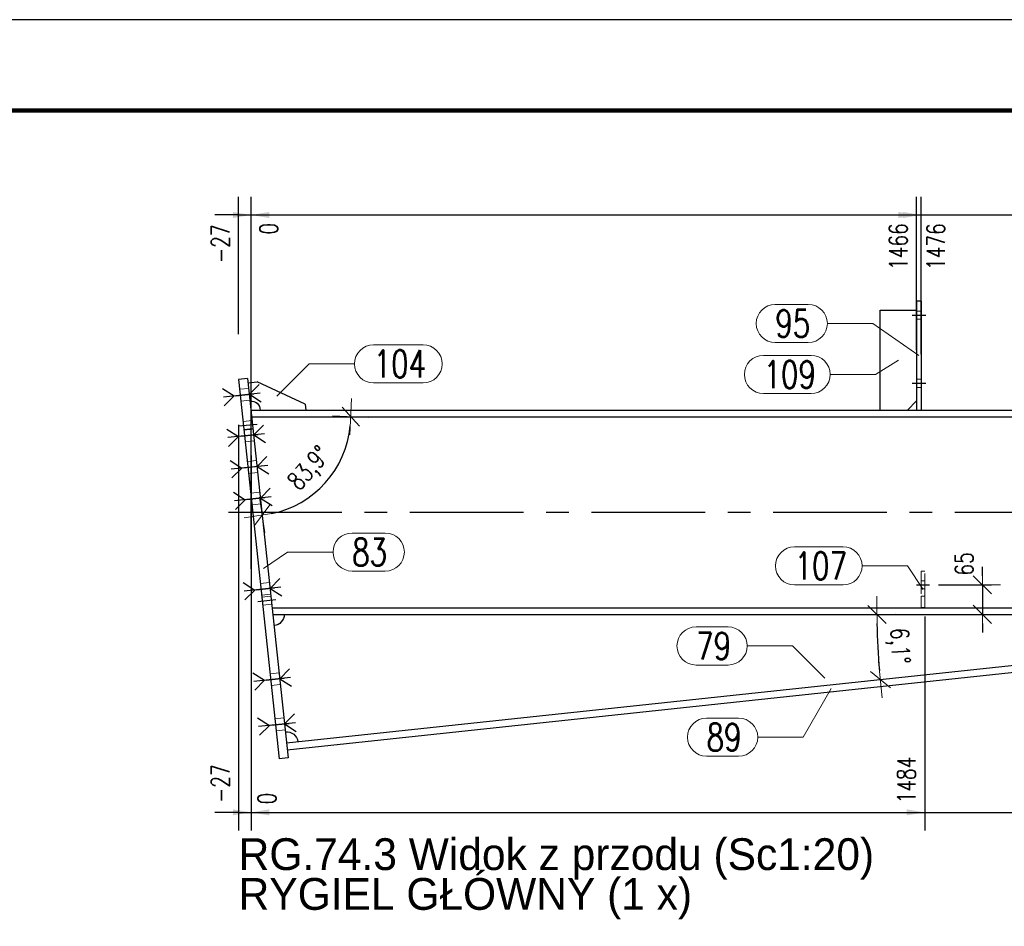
# Model space of a CAD drawing. Header units: millimetres. Extents: x 3536 to 4290, y 11030 to 11491.
# Tile 87 of 102: x 3786 to 3895, y 11362 to 11462. Entities that reach past the tile are written whole.
import ezdxf

# ---------------------------------------------------------------- set-up
doc = ezdxf.new("R2010")
doc.units = ezdxf.units.MM
doc.header["$LTSCALE"] = 10
doc.linetypes.add('HIDDEN', pattern=[0.375, 0.25, -0.125])
doc.linetypes.add('MITTE', pattern=[2, 1.25, -0.25, 0.25, -0.25])
doc.layers.get('Defpoints').update_dxf_attribs({"color": 1})
doc.layers.add('_FORMATKA', color=8, linetype='Continuous', plot=False)
for name, color, linetype, lineweight in [('_RAMKA', 7, 'Continuous', 35), ('PS_DIM', 4, 'Continuous', 13), ('PS_Hidden', 2, 'HIDDEN', 9), ('PS_Pos', 1, 'Continuous', 15), ('PS_SOLID', 7, 'Continuous', 30)]:
    doc.layers.add(name, color=color, linetype=linetype, lineweight=lineweight)
for name, color, linetype in [('PS_BOLT', 4, 'Continuous'), ('PS_MID', 5, 'MITTE'), ('PS_SHAPE', 3, 'Continuous')]:
    doc.layers.add(name, color=color, linetype=linetype)
doc.styles.add('simplex', font='simplex.shx', dxfattribs={"width": 0.75})
doc.dimstyles.new('1_20_GŁ_DS1-LS20', dxfattribs={"dimtxt": 2, "dimasz": 2, "dimexe": 2, "dimexo": 5, "dimgap": 1, "dimtad": 1, "dimjust": 4, "dimdec": 0, "dimlfac": 20, "dimtxsty": 'simplex', "dimblk1": 'NONE', "dimsah": 1, "dimcen": 2, "dimclrd": 256, "dimclre": 256, "dimclrt": 4, "dimadec": 1, "dimazin": 0, "dimtfac": 1, "dimtdec": 0, "dimtmove": 2, "dimatfit": 3, "dimfxl": 1, "dimarcsym": 0})
doc.dimstyles.new('1_20_PRZ', dxfattribs={"dimtxt": 2, "dimasz": 1, "dimexe": 2, "dimexo": 5, "dimgap": 1, "dimtad": 1, "dimdec": 0, "dimlfac": 20, "dimtxsty": 'simplex', "dimblk": 'dimznak', "dimcen": 2, "dimse1": 1, "dimse2": 1, "dimclrd": 256, "dimclrt": 4, "dimadec": 1, "dimazin": 0, "dimtfac": 1, "dimtdec": 0, "dimtix": 1, "dimtmove": 2, "dimatfit": 3, "dimldrblk": 'dim-grot', "dimfxl": 1, "dimarcsym": 0})
doc.dimstyles.new('1_20_SC', dxfattribs={"dimtxt": 2, "dimasz": 1, "dimexe": 1, "dimexo": 1, "dimgap": 1, "dimtad": 1, "dimdec": 0, "dimlfac": 20, "dimtxsty": 'simplex', "dimblk": 'dimznak', "dimcen": 2, "dimclrd": 256, "dimclre": 256, "dimclrt": 4, "dimadec": 1, "dimazin": 0, "dimtfac": 1, "dimtdec": 0, "dimtix": 1, "dimtmove": 2, "dimatfit": 3, "dimldrblk": 'dim-grot', "dimfxl": 1, "dimarcsym": 0})

# ---------------------------------------------------------------- blocks, each defined once
blk = doc.blocks.new('dimznak')
at = {"color": 0}
for points in [[(0, 2), (0, -2)], [(-2, 0), (2, 0)]]:
    blk.add_lwpolyline(points, dxfattribs=at)
at = {"color": 2}
blk.add_lwpolyline([(1, 1), (-1, -1)], dxfattribs=at)
blk = doc.blocks.new('*D16')
at = {"layer": 'Defpoints', "color": 0, "transparency": 16777216}
for p in [(3814.11, 11396.67), (3945.62, 11396.67), (3935.44, 11395.29), (3880.67, 11394.27), (3815.62, 11382.5)]:
    blk.add_point(p, dxfattribs=at)
at = {"layer": 'PS_DIM', "lineweight": -2, "transparency": 16777216}
blk.add_arc((3948.38, 11396.67), 67.76, 180.8456, 185.2464, dxfattribs=at)
for p, rotation in [((3880.63, 11396.67), 90.42281369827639), ((3881.01, 11389.48), 275.6691890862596)]:
    blk.add_blockref('dimznak', p, dxfattribs=dict(at, rotation=rotation))
at = {"layer": 'PS_DIM', "color": 4, "transparency": 16777216, "insert": (3882.91, 11393.19), "char_height": 2, "attachment_point": 5, "rotation": 273.046, "style": 'simplex'}
blk.add_mtext('6,1°', dxfattribs=at)
blk = doc.blocks.new('dim-grot')
blk.add_hatch(color=256).paths.add_polyline_path([(0, 0), (-2, 0.5), (-2, -0.5)])
blk.add_lwpolyline([(0, 0), (-2, 0.5), (-2, -0.5), (0, 0)])
blk = doc.blocks.new('*D17')
at = {"layer": 'Defpoints', "color": 0, "transparency": 16777216}
for p in [(3811.33, 11422.65), (3811.78, 11418.44), (3945.62, 11418.44), (3817.89, 11409.41), (3815.79, 11380.89)]:
    blk.add_point(p, dxfattribs=at)
at = {"layer": 'PS_DIM', "lineweight": -2, "transparency": 16777216}
blk.add_arc((3811.78, 11418.44), 10.89, 281.3529, 354.7391, dxfattribs=at)
for p, rotation in [((3822.68, 11418.44), 87.36953227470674), ((3812.94, 11407.61), 188.722470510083)]:
    blk.add_blockref('dimznak', p, dxfattribs=dict(at, rotation=rotation))
at = {"layer": 'PS_DIM', "color": 4, "transparency": 16777216, "insert": (3818.26, 11412.62), "char_height": 2, "attachment_point": 5, "rotation": 48.046, "style": 'simplex'}
blk.add_mtext('83,9°', dxfattribs=at)
blk = doc.blocks.new('*D30')
at = {"layer": 'Defpoints', "color": 0, "transparency": 16777216}
for p in [(3886.4, 11399.92), (3886.4, 11396.67), (3892.24, 11396.67)]:
    blk.add_point(p, dxfattribs=at)
at = {"layer": 'PS_DIM', "lineweight": -2, "transparency": 16777216}
for p, q in [((3892.24, 11400.92), (3892.24, 11401.92)), ((3887.4, 11399.92), (3893.24, 11399.92)), ((3892.24, 11399.92), (3892.24, 11396.67)), ((3887.4, 11396.67), (3893.24, 11396.67)), ((3892.24, 11395.67), (3892.24, 11394.67))]:
    blk.add_line(p, q, dxfattribs=at)
for p, rotation in [((3892.24, 11399.92), 270), ((3892.24, 11396.67), 90)]:
    blk.add_blockref('dimznak', p, dxfattribs=dict(at, rotation=rotation))
at = {"layer": 'PS_DIM', "color": 4, "transparency": 16777216, "insert": (3890.24, 11402.22), "char_height": 2, "attachment_point": 5, "rotation": 90, "style": 'simplex'}
blk.add_mtext('65', dxfattribs=at)
blk = doc.blocks.new('*D102')
at = {"layer": 'Defpoints', "color": 0, "transparency": 16777216}
for p in [(3811.71, 11440.65), (3810.34, 11422.54), (3811.71, 11396.67)]:
    blk.add_point(p, dxfattribs=at)
at = {"layer": 'PS_DIM', "lineweight": -2, "transparency": 16777216}
for p, q in [((3810.34, 11427.54), (3810.34, 11442.65)), ((3811.71, 11401.67), (3811.71, 11442.65)), ((3810.34, 11440.65), (3808.34, 11440.65)), ((3810.34, 11440.65), (3811.71, 11440.65)), ((3813.71, 11440.65), (3815.71, 11440.65))]:
    blk.add_line(p, q, dxfattribs=at)
at = {"layer": 'PS_DIM', "transparency": 16777216}
blk.add_solid([(3813.71, 11440.98), (3813.71, 11440.31), (3811.71, 11440.65)], dxfattribs=at)
at = {"layer": 'PS_DIM', "color": 4, "transparency": 16777216, "insert": (3808.32, 11437.48), "char_height": 2, "attachment_point": 5, "rotation": 90, "style": 'simplex'}
blk.add_mtext('-27', dxfattribs=at)
blk = doc.blocks.new('_None')
blk = doc.blocks.new('*D103')
at = {"layer": 'Defpoints', "color": 0, "transparency": 16777216}
for p in [(3811.71, 11440.65), (3811.71, 11419.17), (3811.71, 11396.67)]:
    blk.add_point(p, dxfattribs=at)
at = {"layer": 'PS_DIM', "lineweight": -2, "transparency": 16777216}
for p, q in [((3811.71, 11424.17), (3811.71, 11442.65)), ((3811.71, 11401.67), (3811.71, 11442.65)), ((3809.71, 11440.65), (3807.71, 11440.65)), ((3811.71, 11440.65), (3813.71, 11440.65))]:
    blk.add_line(p, q, dxfattribs=at)
at = {"layer": 'PS_DIM', "transparency": 16777216}
blk.add_solid([(3809.71, 11440.98), (3809.71, 11440.31), (3811.71, 11440.65)], dxfattribs=at)
at = {"layer": 'PS_DIM', "color": 4, "transparency": 16777216, "insert": (3813.66, 11439.13), "char_height": 2, "attachment_point": 5, "rotation": 90, "style": 'simplex'}
blk.add_mtext('0', dxfattribs=at)
blk = doc.blocks.new('*D104')
at = {"layer": 'Defpoints', "color": 0, "transparency": 16777216}
for p in [(3885, 11440.65), (3885, 11420.77), (3811.71, 11396.67)]:
    blk.add_point(p, dxfattribs=at)
at = {"layer": 'PS_DIM', "lineweight": -2, "transparency": 16777216}
for p, q in [((3811.71, 11401.67), (3811.71, 11442.65)), ((3885, 11425.77), (3885, 11442.65)), ((3811.71, 11440.65), (3883, 11440.65))]:
    blk.add_line(p, q, dxfattribs=at)
at = {"layer": 'PS_DIM', "transparency": 16777216}
blk.add_solid([(3883, 11440.98), (3883, 11440.31), (3885, 11440.65)], dxfattribs=at)
at = {"layer": 'PS_DIM', "color": 4, "transparency": 16777216, "insert": (3882.98, 11437.16), "char_height": 2, "attachment_point": 5, "rotation": 90, "style": 'simplex'}
blk.add_mtext('1466', dxfattribs=at)
blk = doc.blocks.new('*D105')
at = {"layer": 'Defpoints', "color": 0, "transparency": 16777216}
for p in [(3885.5, 11440.65), (3885.5, 11420.32), (3811.71, 11396.67)]:
    blk.add_point(p, dxfattribs=at)
at = {"layer": 'PS_DIM', "lineweight": -2, "transparency": 16777216}
for p, q in [((3811.71, 11401.67), (3811.71, 11442.65)), ((3885.5, 11425.32), (3885.5, 11442.65)), ((3811.71, 11440.65), (3883.5, 11440.65))]:
    blk.add_line(p, q, dxfattribs=at)
at = {"layer": 'PS_DIM', "transparency": 16777216}
blk.add_solid([(3883.5, 11440.98), (3883.5, 11440.31), (3885.5, 11440.65)], dxfattribs=at)
at = {"layer": 'PS_DIM', "color": 4, "transparency": 16777216, "insert": (3887.12, 11437.16), "char_height": 2, "attachment_point": 5, "rotation": 90, "style": 'simplex'}
blk.add_mtext('1476', dxfattribs=at)
blk = doc.blocks.new('*D106')
at = {"layer": 'Defpoints', "color": 0, "transparency": 16777216}
for p in [(3936.27, 11440.65), (3936.27, 11414.42), (3811.71, 11396.67)]:
    blk.add_point(p, dxfattribs=at)
at = {"layer": 'PS_DIM', "lineweight": -2, "transparency": 16777216}
for p, q in [((3811.71, 11401.67), (3811.71, 11442.65)), ((3936.27, 11419.42), (3936.27, 11442.65)), ((3811.71, 11440.65), (3934.27, 11440.65))]:
    blk.add_line(p, q, dxfattribs=at)
at = {"layer": 'PS_DIM', "transparency": 16777216}
blk.add_solid([(3934.27, 11440.98), (3934.27, 11440.31), (3936.27, 11440.65)], dxfattribs=at)
at = {"layer": 'PS_DIM', "color": 4, "transparency": 16777216, "insert": (3934.25, 11437.31), "char_height": 2, "attachment_point": 5, "rotation": 90, "style": 'simplex'}
blk.add_mtext('2491', dxfattribs=at)
blk = doc.blocks.new('*D107')
at = {"layer": 'Defpoints', "color": 0, "transparency": 16777216}
for p in [(3959.87, 11440.65), (3959.87, 11421.08), (3811.71, 11396.67)]:
    blk.add_point(p, dxfattribs=at)
at = {"layer": 'PS_DIM', "lineweight": -2, "transparency": 16777216}
for p, q in [((3811.71, 11401.67), (3811.71, 11442.65)), ((3959.87, 11426.08), (3959.87, 11442.65)), ((3811.71, 11440.65), (3957.87, 11440.65))]:
    blk.add_line(p, q, dxfattribs=at)
at = {"layer": 'PS_DIM', "transparency": 16777216}
blk.add_solid([(3957.87, 11440.98), (3957.87, 11440.31), (3959.87, 11440.65)], dxfattribs=at)
at = {"layer": 'PS_DIM', "color": 4, "transparency": 16777216, "insert": (3957.85, 11437.02), "char_height": 2, "attachment_point": 5, "rotation": 90, "style": 'simplex'}
blk.add_mtext('3766', dxfattribs=at)
blk = doc.blocks.new('*D108')
at = {"layer": 'Defpoints', "color": 0, "transparency": 16777216}
for p in [(3960.37, 11440.65), (3960.37, 11420.8), (3811.71, 11396.67)]:
    blk.add_point(p, dxfattribs=at)
at = {"layer": 'PS_DIM', "lineweight": -2, "transparency": 16777216}
for p, q in [((3811.71, 11401.67), (3811.71, 11442.65)), ((3960.37, 11425.8), (3960.37, 11442.65)), ((3811.71, 11440.65), (3958.37, 11440.65))]:
    blk.add_line(p, q, dxfattribs=at)
at = {"layer": 'PS_DIM', "transparency": 16777216}
blk.add_solid([(3958.37, 11440.98), (3958.37, 11440.31), (3960.37, 11440.65)], dxfattribs=at)
at = {"layer": 'PS_DIM', "color": 4, "transparency": 16777216, "insert": (3962.51, 11437.02), "char_height": 2, "attachment_point": 5, "rotation": 90, "style": 'simplex'}
blk.add_mtext('3776', dxfattribs=at)
blk = doc.blocks.new('*D109')
at = {"layer": 'Defpoints', "color": 0, "transparency": 16777216}
for p in [(3986.37, 11440.65), (3986.37, 11411.2), (3811.71, 11396.67)]:
    blk.add_point(p, dxfattribs=at)
at = {"layer": 'PS_DIM', "lineweight": -2, "transparency": 16777216}
for p, q in [((3811.71, 11401.67), (3811.71, 11442.65)), ((3986.37, 11416.2), (3986.37, 11442.65)), ((3811.71, 11440.65), (3984.37, 11440.65))]:
    blk.add_line(p, q, dxfattribs=at)
at = {"layer": 'PS_DIM', "transparency": 16777216}
blk.add_solid([(3984.37, 11440.98), (3984.37, 11440.31), (3986.37, 11440.65)], dxfattribs=at)
at = {"layer": 'PS_DIM', "color": 4, "transparency": 16777216, "insert": (3984.35, 11436.98), "char_height": 2, "attachment_point": 5, "rotation": 90, "style": 'simplex'}
blk.add_mtext('4975', dxfattribs=at)
blk = doc.blocks.new('*D110')
at = {"layer": 'Defpoints', "color": 0, "transparency": 16777216}
for p in [(3987.37, 11440.65), (3987.37, 11411.2), (3811.71, 11396.67)]:
    blk.add_point(p, dxfattribs=at)
at = {"layer": 'PS_DIM', "lineweight": -2, "transparency": 16777216}
for p, q in [((3811.71, 11401.67), (3811.71, 11442.65)), ((3987.37, 11416.2), (3987.37, 11442.65)), ((3811.71, 11440.65), (3985.37, 11440.65))]:
    blk.add_line(p, q, dxfattribs=at)
at = {"layer": 'PS_DIM', "transparency": 16777216}
blk.add_solid([(3985.37, 11440.98), (3985.37, 11440.31), (3987.37, 11440.65)], dxfattribs=at)
at = {"layer": 'PS_DIM', "color": 4, "transparency": 16777216, "insert": (3989.4, 11436.98), "char_height": 2, "attachment_point": 5, "rotation": 90, "style": 'simplex'}
blk.add_mtext('4995', dxfattribs=at)
blk = doc.blocks.new('*D111')
at = {"layer": 'Defpoints', "color": 0, "transparency": 16777216}
for p in [(3810.34, 11422.54), (3811.71, 11396.67), (3811.71, 11374.87)]:
    blk.add_point(p, dxfattribs=at)
at = {"layer": 'PS_DIM', "lineweight": -2, "transparency": 16777216}
for p, q in [((3810.34, 11417.54), (3810.34, 11372.87)), ((3811.71, 11391.67), (3811.71, 11372.87)), ((3810.34, 11374.87), (3808.34, 11374.87)), ((3810.34, 11374.87), (3811.71, 11374.87)), ((3813.71, 11374.87), (3815.71, 11374.87))]:
    blk.add_line(p, q, dxfattribs=at)
at = {"layer": 'PS_DIM', "transparency": 16777216}
blk.add_solid([(3813.71, 11375.2), (3813.71, 11374.54), (3811.71, 11374.87)], dxfattribs=at)
at = {"layer": 'PS_DIM', "color": 4, "transparency": 16777216, "insert": (3808.32, 11378.03), "char_height": 2, "attachment_point": 5, "rotation": 90, "style": 'simplex'}
blk.add_mtext('-27', dxfattribs=at)
blk = doc.blocks.new('*D112')
at = {"layer": 'Defpoints', "color": 0, "transparency": 16777216}
for p in [(3811.71, 11419.17), (3811.71, 11396.67), (3811.71, 11374.87)]:
    blk.add_point(p, dxfattribs=at)
at = {"layer": 'PS_DIM', "lineweight": -2, "transparency": 16777216}
for p, q in [((3811.71, 11414.17), (3811.71, 11372.87)), ((3811.71, 11391.67), (3811.71, 11372.87)), ((3809.71, 11374.87), (3807.71, 11374.87)), ((3811.71, 11374.87), (3813.71, 11374.87))]:
    blk.add_line(p, q, dxfattribs=at)
at = {"layer": 'PS_DIM', "transparency": 16777216}
blk.add_solid([(3809.71, 11375.2), (3809.71, 11374.54), (3811.71, 11374.87)], dxfattribs=at)
at = {"layer": 'PS_DIM', "color": 4, "transparency": 16777216, "insert": (3813.46, 11376.39), "char_height": 2, "attachment_point": 5, "rotation": 90, "style": 'simplex'}
blk.add_mtext('0', dxfattribs=at)
blk = doc.blocks.new('*D113')
at = {"layer": 'Defpoints', "color": 0, "transparency": 16777216}
for p in [(3885.9, 11401.42), (3811.71, 11396.67), (3885.9, 11374.87)]:
    blk.add_point(p, dxfattribs=at)
at = {"layer": 'PS_DIM', "lineweight": -2, "transparency": 16777216}
for p, q in [((3885.9, 11396.42), (3885.9, 11372.87)), ((3811.71, 11391.67), (3811.71, 11372.87)), ((3811.71, 11374.87), (3883.9, 11374.87))]:
    blk.add_line(p, q, dxfattribs=at)
at = {"layer": 'PS_DIM', "transparency": 16777216}
blk.add_solid([(3883.9, 11375.2), (3883.9, 11374.54), (3885.9, 11374.87)], dxfattribs=at)
at = {"layer": 'PS_DIM', "color": 4, "transparency": 16777216, "insert": (3883.88, 11378.43), "char_height": 2, "attachment_point": 5, "rotation": 90, "style": 'simplex'}
blk.add_mtext('1484', dxfattribs=at)
blk = doc.blocks.new('*D114')
at = {"layer": 'Defpoints', "color": 0, "transparency": 16777216}
for p in [(3811.71, 11396.67), (3935.52, 11396.67), (3935.52, 11374.87)]:
    blk.add_point(p, dxfattribs=at)
at = {"layer": 'PS_DIM', "lineweight": -2, "transparency": 16777216}
for p, q in [((3811.71, 11391.67), (3811.71, 11372.87)), ((3935.52, 11391.67), (3935.52, 11372.87)), ((3811.71, 11374.87), (3933.52, 11374.87))]:
    blk.add_line(p, q, dxfattribs=at)
at = {"layer": 'PS_DIM', "transparency": 16777216}
blk.add_solid([(3933.52, 11375.2), (3933.52, 11374.54), (3935.52, 11374.87)], dxfattribs=at)
at = {"layer": 'PS_DIM', "color": 4, "transparency": 16777216, "insert": (3933.5, 11378.5), "char_height": 2, "attachment_point": 5, "rotation": 90, "style": 'simplex'}
blk.add_mtext('2476', dxfattribs=at)
blk = doc.blocks.new('*D115')
at = {"layer": 'Defpoints', "color": 0, "transparency": 16777216}
for p in [(3811.71, 11396.67), (3936.27, 11396.31), (3936.27, 11374.87)]:
    blk.add_point(p, dxfattribs=at)
at = {"layer": 'PS_DIM', "lineweight": -2, "transparency": 16777216}
for p, q in [((3811.71, 11391.67), (3811.71, 11372.87)), ((3936.27, 11391.31), (3936.27, 11372.87)), ((3811.71, 11374.87), (3934.27, 11374.87))]:
    blk.add_line(p, q, dxfattribs=at)
at = {"layer": 'PS_DIM', "transparency": 16777216}
blk.add_solid([(3934.27, 11375.2), (3934.27, 11374.54), (3936.27, 11374.87)], dxfattribs=at)
at = {"layer": 'PS_DIM', "color": 4, "transparency": 16777216, "insert": (3938.4, 11378.21), "char_height": 2, "attachment_point": 5, "rotation": 90, "style": 'simplex'}
blk.add_mtext('2491', dxfattribs=at)
blk = doc.blocks.new('*D116')
at = {"layer": 'Defpoints', "color": 0, "transparency": 16777216}
for p in [(3960.77, 11401.42), (3811.71, 11396.67), (3960.77, 11374.87)]:
    blk.add_point(p, dxfattribs=at)
at = {"layer": 'PS_DIM', "lineweight": -2, "transparency": 16777216}
for p, q in [((3960.77, 11396.42), (3960.77, 11372.87)), ((3811.71, 11391.67), (3811.71, 11372.87)), ((3811.71, 11374.87), (3958.77, 11374.87))]:
    blk.add_line(p, q, dxfattribs=at)
at = {"layer": 'PS_DIM', "transparency": 16777216}
blk.add_solid([(3958.77, 11375.2), (3958.77, 11374.54), (3960.77, 11374.87)], dxfattribs=at)
at = {"layer": 'PS_DIM', "color": 4, "transparency": 16777216, "insert": (3958.75, 11378.57), "char_height": 2, "attachment_point": 5, "rotation": 90, "style": 'simplex'}
blk.add_mtext('3784', dxfattribs=at)
blk = doc.blocks.new('*D117')
at = {"layer": 'Defpoints', "color": 0, "transparency": 16777216}
for p in [(3986.37, 11405.34), (3811.71, 11396.67), (3986.37, 11374.87)]:
    blk.add_point(p, dxfattribs=at)
at = {"layer": 'PS_DIM', "lineweight": -2, "transparency": 16777216}
for p, q in [((3986.37, 11400.34), (3986.37, 11372.87)), ((3811.71, 11391.67), (3811.71, 11372.87)), ((3811.71, 11374.87), (3984.37, 11374.87))]:
    blk.add_line(p, q, dxfattribs=at)
at = {"layer": 'PS_DIM', "transparency": 16777216}
blk.add_solid([(3984.37, 11375.2), (3984.37, 11374.54), (3986.37, 11374.87)], dxfattribs=at)
at = {"layer": 'PS_DIM', "color": 4, "transparency": 16777216, "insert": (3984.35, 11378.53), "char_height": 2, "attachment_point": 5, "rotation": 90, "style": 'simplex'}
blk.add_mtext('4975', dxfattribs=at)
blk = doc.blocks.new('*D118')
at = {"layer": 'Defpoints', "color": 0, "transparency": 16777216}
for p in [(3987.37, 11405.36), (3811.71, 11396.67), (3987.37, 11374.87)]:
    blk.add_point(p, dxfattribs=at)
at = {"layer": 'PS_DIM', "lineweight": -2, "transparency": 16777216}
for p, q in [((3987.37, 11400.36), (3987.37, 11372.87)), ((3811.71, 11391.67), (3811.71, 11372.87)), ((3811.71, 11374.87), (3985.37, 11374.87))]:
    blk.add_line(p, q, dxfattribs=at)
at = {"layer": 'PS_DIM', "transparency": 16777216}
blk.add_solid([(3985.37, 11375.2), (3985.37, 11374.54), (3987.37, 11374.87)], dxfattribs=at)
at = {"layer": 'PS_DIM', "color": 4, "transparency": 16777216, "insert": (3989.25, 11378.53), "char_height": 2, "attachment_point": 5, "rotation": 90, "style": 'simplex'}
blk.add_mtext('4995', dxfattribs=at)
blk = doc.blocks.new('*X119')
at = {"color": 0}
for s, p in [('RG.74.3 Widok z przodu (Sc1:20)', (3834.16, 11365.7)), ('RYGIEL GŁÓWNY (1 x)', (3834.16, 11361.32))]:
    blk.add_text(s, height=3.5, dxfattribs=at).set_placement(p)
blk = doc.blocks.new('*X358')
at = {"color": 30, "linetype": 'Continuous'}
for p, q in [((3809.78, 11410.12), (3811.07, 11409.3)), ((3813.83, 11410.56), (3812.74, 11409.47)), ((3813.93, 11409.6), (3809.88, 11409.17)), ((3811.07, 11409.3), (3809.98, 11408.21)), ((3812.74, 11409.47), (3814.04, 11408.65))]:
    blk.add_line(p, q, dxfattribs=at)
blk = doc.blocks.new('*X360')
at = {"color": 30, "linetype": 'Continuous'}
for p, q in [((3814.89, 11400.61), (3813.8, 11399.53)), ((3810.84, 11400.18), (3812.14, 11399.35)), ((3814.99, 11399.66), (3810.94, 11399.23)), ((3812.14, 11399.35), (3811.04, 11398.27)), ((3813.8, 11399.53), (3815.1, 11398.7))]:
    blk.add_line(p, q, dxfattribs=at)
blk = doc.blocks.new('*X361')
at = {"color": 30, "linetype": 'Continuous'}
for p, q in [((3809.41, 11413.6), (3810.7, 11412.78)), ((3813.46, 11414.04), (3812.37, 11412.95)), ((3813.56, 11413.08), (3809.51, 11412.65)), ((3810.7, 11412.78), (3809.61, 11411.69)), ((3812.37, 11412.95), (3813.66, 11412.13))]:
    blk.add_line(p, q, dxfattribs=at)
blk = doc.blocks.new('*X363')
at = {"color": 30, "linetype": 'Continuous'}
for p, q in [((3812.61, 11421.99), (3811.52, 11420.91)), ((3808.56, 11421.56), (3809.85, 11420.73)), ((3812.71, 11421.04), (3808.66, 11420.6)), ((3811.52, 11420.91), (3812.82, 11420.08)), ((3809.85, 11420.73), (3808.76, 11419.65))]:
    blk.add_line(p, q, dxfattribs=at)
blk = doc.blocks.new('*X364')
at = {"color": 30, "linetype": 'Continuous'}
for p, q in [((3812.43, 11385.26), (3813.73, 11384.44)), ((3816.48, 11385.7), (3815.39, 11384.62)), ((3816.59, 11384.74), (3812.53, 11384.31)), ((3813.73, 11384.44), (3812.64, 11383.36)), ((3815.39, 11384.62), (3816.69, 11383.79))]:
    blk.add_line(p, q, dxfattribs=at)
blk = doc.blocks.new('*X366')
at = {"color": 30, "linetype": 'Continuous'}
for p, q in [((3809.41, 11413.6), (3810.7, 11412.78)), ((3813.46, 11414.04), (3812.37, 11412.95)), ((3813.56, 11413.08), (3809.51, 11412.65)), ((3810.7, 11412.78), (3809.61, 11411.69)), ((3812.37, 11412.95), (3813.66, 11412.13))]:
    blk.add_line(p, q, dxfattribs=at)
blk = doc.blocks.new('*X368')
at = {"color": 30, "linetype": 'Continuous'}
for p, q in [((3812.43, 11385.26), (3813.73, 11384.44)), ((3816.48, 11385.7), (3815.39, 11384.62)), ((3816.59, 11384.74), (3812.53, 11384.31)), ((3813.73, 11384.44), (3812.64, 11383.36)), ((3815.39, 11384.62), (3816.69, 11383.79))]:
    blk.add_line(p, q, dxfattribs=at)
blk = doc.blocks.new('*X369')
at = {"color": 30, "linetype": 'Continuous'}
for p, q in [((3814.89, 11400.61), (3813.8, 11399.53)), ((3810.84, 11400.18), (3812.14, 11399.35)), ((3814.99, 11399.66), (3810.94, 11399.23)), ((3812.14, 11399.35), (3811.04, 11398.27)), ((3813.8, 11399.53), (3815.1, 11398.7))]:
    blk.add_line(p, q, dxfattribs=at)
blk = doc.blocks.new('*X371')
at = {"color": 30, "linetype": 'Continuous'}
for p, q in [((3809.04, 11417.08), (3810.33, 11416.26)), ((3813.19, 11416.56), (3809.14, 11416.13)), ((3813.09, 11417.52), (3812, 11416.43)), ((3810.33, 11416.26), (3809.24, 11415.17)), ((3812, 11416.43), (3813.29, 11415.61))]:
    blk.add_line(p, q, dxfattribs=at)
blk = doc.blocks.new('*X374')
at = {"color": 30, "linetype": 'Continuous'}
for p, q in [((3809.78, 11410.12), (3811.07, 11409.3)), ((3813.83, 11410.56), (3812.74, 11409.47)), ((3813.93, 11409.6), (3809.88, 11409.17)), ((3811.07, 11409.3), (3809.98, 11408.21)), ((3812.74, 11409.47), (3814.04, 11408.65))]:
    blk.add_line(p, q, dxfattribs=at)
blk = doc.blocks.new('*X375')
at = {"color": 30, "linetype": 'Continuous'}
for p, q in [((3812.61, 11421.99), (3811.52, 11420.91)), ((3808.56, 11421.56), (3809.85, 11420.73)), ((3812.71, 11421.04), (3808.66, 11420.6)), ((3811.52, 11420.91), (3812.82, 11420.08)), ((3809.85, 11420.73), (3808.76, 11419.65))]:
    blk.add_line(p, q, dxfattribs=at)
blk = doc.blocks.new('*X376')
at = {"color": 30, "linetype": 'Continuous'}
for p, q in [((3815.95, 11390.67), (3814.86, 11389.59)), ((3811.9, 11390.24), (3813.2, 11389.41)), ((3816.06, 11389.71), (3812, 11389.28)), ((3814.86, 11389.59), (3816.16, 11388.76)), ((3813.2, 11389.41), (3812.11, 11388.33))]:
    blk.add_line(p, q, dxfattribs=at)
blk = doc.blocks.new('*X379')
at = {"layer": 'PS_Hidden', "color": 2, "linetype": 'HIDDEN'}
for p, q in [((3885.5, 11430.07), (3885, 11430.07)), ((3885.5, 11429.17), (3885, 11429.17)), ((3885.5, 11422.57), (3885, 11422.57)), ((3811.45, 11421.56), (3810.46, 11421.45)), ((3885.5, 11421.67), (3885, 11421.67)), ((3811.59, 11420.26), (3810.59, 11420.16)), ((3811.83, 11418.03), (3810.83, 11417.92)), ((3811.92, 11417.13), (3810.93, 11417.02)), ((3811.93, 11417.08), (3810.93, 11416.97)), ((3812.07, 11415.79), (3811.07, 11415.68)), ((3812.3, 11413.6), (3811.31, 11413.49)), ((3812.44, 11412.31), (3811.44, 11412.2)), ((3812.67, 11410.12), (3811.68, 11410.01)), ((3812.81, 11408.83), (3811.82, 11408.72)), ((3885.5, 11401.42), (3885.5, 11398.67)), ((3885.9, 11401.42), (3885.5, 11401.42)), ((3885.9, 11398.67), (3885.9, 11401.42)), ((3885.9, 11400.37), (3885.5, 11400.37)), ((3813.73, 11400.18), (3812.74, 11400.07)), ((3885.9, 11399.47), (3885.5, 11399.47)), ((3813.87, 11398.88), (3812.88, 11398.78)), ((3813.89, 11398.69), (3812.9, 11398.58)), ((3885.5, 11397.42), (3885.5, 11398.67)), ((3885.5, 11398.67), (3885.9, 11398.67)), ((3885.9, 11398.67), (3885.9, 11397.42)), ((3813.99, 11397.79), (3812.99, 11397.68)), ((3885.9, 11397.42), (3885.5, 11397.42)), ((3814.79, 11390.23), (3813.8, 11390.13)), ((3814.93, 11388.94), (3813.94, 11388.83)), ((3815.32, 11385.26), (3814.33, 11385.16)), ((3815.46, 11383.97), (3814.47, 11383.86))]:
    blk.add_line(p, q, dxfattribs=at)
at = {"layer": 'PS_MID', "color": 5, "linetype": 'MITTE'}
for p, q in [((3884.5, 11429.62), (3886, 11429.62)), ((3884.5, 11429.62), (3886, 11429.62)), ((3884.5, 11429.62), (3886, 11429.62)), ((3884.5, 11429.62), (3886, 11429.62)), ((3884.5, 11422.12), (3886, 11422.12)), ((3884.5, 11422.12), (3886, 11422.12)), ((3884.5, 11422.12), (3886, 11422.12)), ((3884.5, 11422.12), (3886, 11422.12)), ((3810.03, 11420.75), (3812.02, 11420.96)), ((3810.03, 11420.75), (3812.02, 11420.96)), ((3810.38, 11417.42), (3812.37, 11417.63)), ((3810.38, 11417.42), (3812.37, 11417.63)), ((3810.51, 11416.28), (3812.49, 11416.49)), ((3810.51, 11416.28), (3812.49, 11416.49)), ((3810.88, 11412.8), (3812.87, 11413.01)), ((3810.88, 11412.8), (3812.87, 11413.01)), ((3811.25, 11409.32), (3813.24, 11409.53)), ((3811.25, 11409.32), (3813.24, 11409.53)), ((3809.21, 11407.92), (3945.62, 11407.92)), ((3812.31, 11399.37), (3814.3, 11399.58)), ((3812.31, 11399.37), (3814.3, 11399.58)), ((3885, 11399.92), (3886.4, 11399.92)), ((3812.45, 11398.08), (3814.44, 11398.29)), ((3812.45, 11398.08), (3814.44, 11398.29)), ((3813.37, 11389.43), (3815.36, 11389.64)), ((3813.37, 11389.43), (3815.36, 11389.64)), ((3813.9, 11384.46), (3815.89, 11384.67)), ((3813.9, 11384.46), (3815.89, 11384.67))]:
    blk.add_line(p, q, dxfattribs=at)
at = {"layer": 'PS_SOLID', "color": 7, "linetype": 'Continuous'}
for p, q in [((3885, 11431.17), (3885, 11419.17)), ((3885.5, 11431.17), (3885, 11431.17)), ((3885.5, 11431.17), (3885.5, 11419.17)), ((3881, 11419.17), (3881, 11430.17)), ((3881, 11430.17), (3885, 11430.17)), ((3811.33, 11422.65), (3810.34, 11422.54)), ((3810.34, 11422.54), (3814.8, 11380.78)), ((3811.33, 11422.65), (3815.79, 11380.89)), ((3811.39, 11422.15), (3812.38, 11422.26)), ((3817.67, 11419.81), (3812.38, 11422.26)), ((3817.67, 11419.81), (3817.74, 11419.17)), ((3884, 11419.17), (3885, 11420.17)), ((3811.71, 11419.17), (3945.62, 11419.17)), ((3811.78, 11418.44), (3945.62, 11418.44)), ((3814.03, 11397.4), (3945.62, 11397.4)), ((3814.11, 11396.67), (3945.62, 11396.67)), ((3935.44, 11395.29), (3815.62, 11382.5)), ((3815.7, 11381.75), (3935.52, 11394.54)), ((3815.79, 11380.89), (3814.8, 11380.78))]:
    blk.add_line(p, q, dxfattribs=at)
at = {"layer": 'PS_SOLID', "extrusion": (0, 0, -1)}
for centre, radius, start, end in [((-3811.71, 11419.17), 1, 83.908, 180), ((-3814.11, 11396.67), 1.25, 180, 263.908), ((-3815.62, 11382.5), 1.25, 83.908, 173.908)]:
    blk.add_arc(centre, radius, start, end, dxfattribs=at)
blk = doc.blocks.new('*X380')
at = {"color": 30, "linetype": 'Continuous'}
for p, q in [((3809.04, 11417.08), (3810.33, 11416.26)), ((3813.19, 11416.56), (3809.14, 11416.13)), ((3813.09, 11417.52), (3812, 11416.43)), ((3810.33, 11416.26), (3809.24, 11415.17)), ((3812, 11416.43), (3813.29, 11415.61))]:
    blk.add_line(p, q, dxfattribs=at)
blk = doc.blocks.new('*X382')
at = {"color": 30, "linetype": 'Continuous'}
for p, q in [((3815.95, 11390.67), (3814.86, 11389.59)), ((3811.9, 11390.24), (3813.2, 11389.41)), ((3816.06, 11389.71), (3812, 11389.28)), ((3814.86, 11389.59), (3816.16, 11388.76)), ((3813.2, 11389.41), (3812.11, 11388.33))]:
    blk.add_line(p, q, dxfattribs=at)
blk = doc.blocks.new('*X386')
at = {"color": 1}
for p, q in [((3871.55, 11404.11), (3876.9, 11404.11)), ((3879, 11402.01), (3884, 11402.01)), ((3885.7, 11399.42), (3884, 11402.01)), ((3871.55, 11399.91), (3876.9, 11399.91))]:
    blk.add_line(p, q, dxfattribs=at)
for centre, start, end in [((3871.55, 11402.01), 90, 270), ((3876.9, 11402.01), 270, 90)]:
    blk.add_arc(centre, 2.1, start, end, dxfattribs=at)
at = {"color": 2, "style": 'simplex', "width": 0.75}
blk.add_text('107', height=3, dxfattribs=at).set_placement((3871.55, 11400.51))
blk = doc.blocks.new('*X387')
at = {"color": 1}
for p, q in [((3869.43, 11430.8), (3873.07, 11430.8)), ((3875.17, 11428.7), (3880.17, 11428.7)), ((3885.25, 11425.17), (3880.17, 11428.7)), ((3869.43, 11426.6), (3873.07, 11426.6))]:
    blk.add_line(p, q, dxfattribs=at)
for centre, start, end in [((3869.43, 11428.7), 90, 270), ((3873.07, 11428.7), 270, 90)]:
    blk.add_arc(centre, 2.1, start, end, dxfattribs=at)
at = {"color": 2, "style": 'simplex', "width": 0.75}
blk.add_text('95', height=3, dxfattribs=at).set_placement((3869.43, 11427.2))
blk = doc.blocks.new('*X388')
at = {"color": 1}
for p, q in [((3868.13, 11425.19), (3873.38, 11425.19)), ((3883, 11424.67), (3880.48, 11423.09)), ((3875.48, 11423.09), (3880.48, 11423.09)), ((3868.13, 11420.99), (3873.38, 11420.99))]:
    blk.add_line(p, q, dxfattribs=at)
for centre, start, end in [((3868.13, 11423.09), 90, 270), ((3873.38, 11423.09), 270, 90)]:
    blk.add_arc(centre, 2.1, start, end, dxfattribs=at)
at = {"color": 2, "style": 'simplex', "width": 0.75}
blk.add_text('109', height=3, dxfattribs=at).set_placement((3868.13, 11421.59))
blk = doc.blocks.new('*X389')
at = {"color": 1}
for p, q in [((3825.2, 11426.35), (3830.66, 11426.35)), ((3814.56, 11420.71), (3818.1, 11424.25)), ((3818.1, 11424.25), (3823.1, 11424.25)), ((3825.2, 11422.15), (3830.66, 11422.15))]:
    blk.add_line(p, q, dxfattribs=at)
for centre, start, end in [((3825.2, 11424.25), 90, 270), ((3830.66, 11424.25), 270, 90)]:
    blk.add_arc(centre, 2.1, start, end, dxfattribs=at)
at = {"color": 2, "style": 'simplex', "width": 0.75}
blk.add_text('104', height=3, dxfattribs=at).set_placement((3825.2, 11422.75))
blk = doc.blocks.new('*X390')
at = {"color": 1}
for p, q in [((3822.84, 11405.63), (3826.49, 11405.63)), ((3813.07, 11401.71), (3815.74, 11403.53)), ((3815.74, 11403.53), (3820.74, 11403.53)), ((3822.84, 11401.43), (3826.49, 11401.43))]:
    blk.add_line(p, q, dxfattribs=at)
for centre, start, end in [((3822.84, 11403.53), 90, 270), ((3826.49, 11403.53), 270, 90)]:
    blk.add_arc(centre, 2.1, start, end, dxfattribs=at)
at = {"color": 2, "style": 'simplex', "width": 0.75}
blk.add_text('83', height=3, dxfattribs=at).set_placement((3822.84, 11402.03))
blk = doc.blocks.new('*X391')
at = {"color": 1}
for p, q in [((3860.71, 11395.29), (3864.24, 11395.29)), ((3866.34, 11393.19), (3871.34, 11393.19)), ((3874.88, 11389.65), (3871.34, 11393.19)), ((3860.71, 11391.09), (3864.24, 11391.09))]:
    blk.add_line(p, q, dxfattribs=at)
for centre, start, end in [((3860.71, 11393.19), 90, 270), ((3864.24, 11393.19), 270, 90)]:
    blk.add_arc(centre, 2.1, start, end, dxfattribs=at)
at = {"color": 2, "style": 'simplex', "width": 0.75}
blk.add_text('79', height=3, dxfattribs=at).set_placement((3860.71, 11391.69))
blk = doc.blocks.new('*X392')
at = {"color": 1}
for p, q in [((3875.57, 11388.52), (3872.5, 11383.15)), ((3861.86, 11385.25), (3865.4, 11385.25)), ((3867.5, 11383.15), (3872.5, 11383.15)), ((3861.86, 11381.05), (3865.4, 11381.05))]:
    blk.add_line(p, q, dxfattribs=at)
for centre, start, end in [((3861.86, 11383.15), 90, 270), ((3865.4, 11383.15), 270, 90)]:
    blk.add_arc(centre, 2.1, start, end, dxfattribs=at)
at = {"color": 2, "style": 'simplex', "width": 0.75}
blk.add_text('89', height=3, dxfattribs=at).set_placement((3861.86, 11381.65))

msp = doc.modelspace()

# ---------------------------------------------------------------- linework, layer by layer
at = {"layer": '_FORMATKA', "lineweight": -3}
msp.add_lwpolyline([(3537.939, 11042.152), (4287.939, 11042.152), (4287.939, 11462.152), (3537.939, 11462.152)], close=True, dxfattribs=at)
at = {"layer": '_RAMKA', "lineweight": -3, "const_width": 0.5}
msp.add_lwpolyline([(3567.939, 11052.152), (4277.939, 11052.152), (4277.939, 11452.152), (3567.939, 11452.152)], close=True, dxfattribs=at)

# ---------------------------------------------------------------- block references
msp.add_blockref('*X119', (-23.817, 2.817))
at = {"layer": 'PS_BOLT', "color": 30}
for name in ['*X363', '*X375', '*X371', '*X380', '*X361', '*X366', '*X358', '*X374', '*X360', '*X369', '*X376', '*X382', '*X364', '*X368']:
    msp.add_blockref(name, (0, 0), dxfattribs=at)
at = {"layer": 'PS_Pos'}
for name in ['*X387', '*X389', '*X388', '*X390', '*X386', '*X391', '*X392']:
    msp.add_blockref(name, (0, 0), dxfattribs=at)
at = {"layer": 'PS_SHAPE'}
msp.add_blockref('*X379', (0, 0), dxfattribs=at)

# ---------------------------------------------------------------- dimensions: what is measured, and where the dimension line sits
at = {"layer": 'PS_DIM'}
for base, p1, p2, text, picture, middle in [((3811.706, 11440.647), (3810.34, 11422.543), (3811.706, 11396.669), '-27', '*D102', (3808.32, 11437.485)), ((3811.706, 11440.647), (3811.706, 11419.169), (3811.706, 11396.669), '0', '*D103', (3813.66, 11439.127)), ((3959.869, 11440.647), (3811.706, 11396.669), (3959.869, 11421.08), '3766', '*D107', (3957.849, 11437.02)), ((3960.369, 11440.647), (3811.706, 11396.669), (3960.369, 11420.797), '3776', '*D108', (3962.511, 11437.02)), ((3986.369, 11440.647), (3811.706, 11396.669), (3986.369, 11411.199), '4975', '*D109', (3984.349, 11436.985)), ((3987.369, 11440.647), (3811.706, 11396.669), (3987.369, 11411.199), '4995', '*D110', (3989.4, 11436.985)), ((3811.706, 11374.871), (3810.34, 11422.543), (3811.706, 11396.669), '-27', '*D111', (3808.32, 11378.034)), ((3811.706, 11374.871), (3811.706, 11419.169), (3811.706, 11396.669), '0', '*D112', (3813.464, 11376.391)), ((3987.369, 11374.871), (3811.706, 11396.669), (3987.369, 11405.358), '4995', '*D118', (3989.254, 11378.534)), ((3986.369, 11374.871), (3811.706, 11396.669), (3986.369, 11405.341), '4975', '*D117', (3984.349, 11378.534)), ((3960.769, 11374.871), (3811.706, 11396.669), (3960.769, 11401.419), '3784', '*D116', (3958.749, 11378.57))]:
    dim = msp.add_linear_dim(base=base, p1=p1, p2=p2, text=text, dimstyle='1_20_GŁ_DS1-LS20', dxfattribs=at)
    dim.commit()
    dim.dimension.update_dxf_attribs({"geometry": picture, "text_midpoint": middle, "dimtype": 128, "text_rotation": 90})
for base, p2, picture, middle in [((3885.005, 11440.647), (3885.005, 11420.773), '*D104', (3882.985, 11437.163)), ((3885.505, 11440.647), (3885.505, 11420.324), '*D105', (3887.121, 11437.163)), ((3936.269, 11440.647), (3936.269, 11414.419), '*D106', (3934.249, 11437.306)), ((3885.905, 11374.871), (3885.905, 11401.419), '*D113', (3883.885, 11378.427)), ((3935.519, 11374.871), (3935.519, 11396.669), '*D114', (3933.499, 11378.498)), ((3936.269, 11374.871), (3936.269, 11396.313), '*D115', (3938.401, 11378.213))]:
    dim = msp.add_linear_dim(base=base, p1=(3811.706, 11396.669), p2=p2, dimstyle='1_20_GŁ_DS1-LS20', dxfattribs=at)
    dim.commit()
    dim.dimension.update_dxf_attribs({"geometry": picture, "text_midpoint": middle, "dimtype": 128, "text_rotation": 90})
for base, line1, line2, picture, middle in [((3817.886, 11409.414), ((3811.784, 11418.439), (3945.619, 11418.439)), ((3811.334, 11422.649), (3815.792, 11380.887)), '*D17', (3818.257, 11412.62)), ((3880.669, 11394.268), ((3814.107, 11396.669), (3945.619, 11396.669)), ((3935.439, 11395.288), (3815.619, 11382.5)), '*D16', (3882.91, 11393.185))]:
    dim = msp.add_angular_dim_2l(base=base, line1=line1, line2=line2, dimstyle='1_20_PRZ', dxfattribs=at)
    dim.commit()
    dim.dimension.update_dxf_attribs({"geometry": picture, "text_midpoint": middle})
dim = msp.add_linear_dim(base=(3892.236, 11396.669), p1=(3886.405, 11399.919), p2=(3886.405, 11396.669), angle=90, dimstyle='1_20_SC', dxfattribs=at)
dim.commit()
dim.dimension.update_dxf_attribs({"geometry": '*D30', "text_midpoint": (3890.236, 11402.219), "dimtype": 128})

doc.saveas('drawing.dxf')
